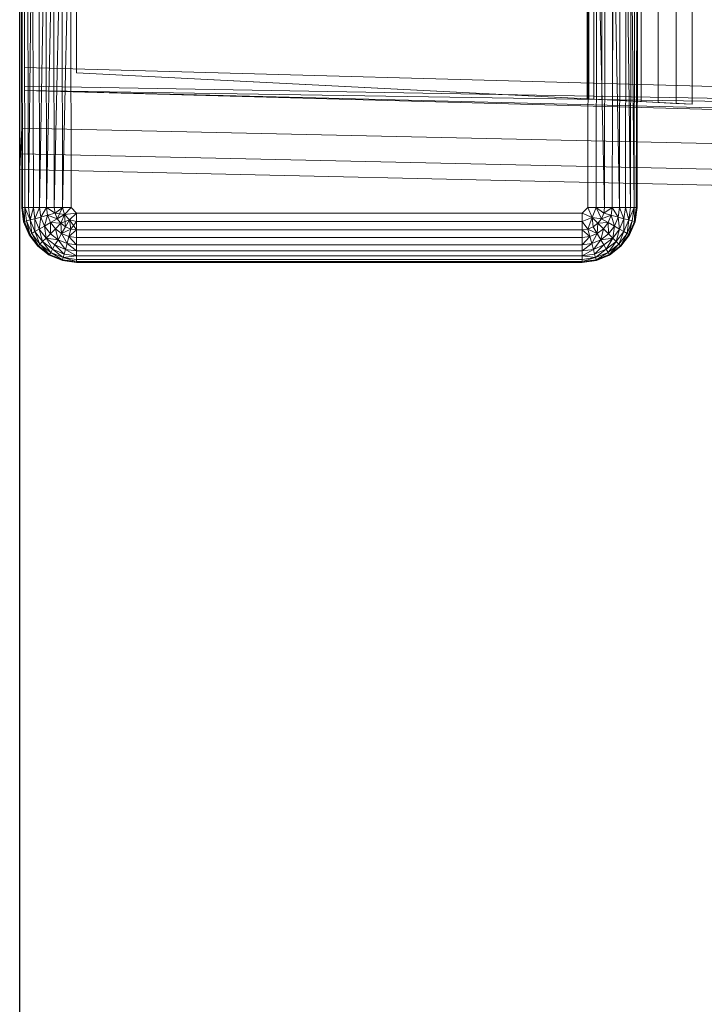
# Model space of a CAD drawing. Header units: metres. Extents: x 391.1 to 427.5, y 12.5 to 28.4.
# Tile 158 of 209: x 407.377 to 407.56, y 26.924 to 27.188. Entities that reach past the tile are written whole.
import ezdxf

# ---------------------------------------------------------------- set-up
doc = ezdxf.new("R2010")
doc.units = ezdxf.units.M
for name, color, linetype, lineweight in [('A-DETL-____-MBND', 7, 'Continuous', 18), ('A-WALL-____-MCUT', 7, 'Continuous', 25), ('A-WALL-____-OTLN', 7, 'Continuous', 25)]:
    doc.layers.add(name, color=color, linetype=linetype, lineweight=lineweight)

# ---------------------------------------------------------------- blocks, each defined once
blk = doc.blocks.new('Family - Evans PA-152028-03_CLI_AIGUA_P0A')
at = {"layer": 'A-WALL-____-MCUT', "color": 253, "true_color": 0xaaaaaa}
blk.add_line((1.66046, 0.2), (0, 0.2), dxfattribs=at)
at = {"layer": 'A-WALL-____-OTLN', "color": 253, "true_color": 0xaaaaaa}
blk.add_line((1.66046, 0.2), (0, 0.2), dxfattribs=at)
blk = doc.blocks.new('Family - Inodor PA-152337-03_CLI_AIGUA_P0A')
at = {"layer": 'A-DETL-____-MBND', "color": 253, "true_color": 0xaaaaaa}
for p, q in [((0.00056, 0.01465), (0.00056, 0.38826)), ((0.00056, 0.01465), (0.00056, 0.38826)), ((0.16489, 0.38826), (0.16489, 0.01465)), ((0.16489, 0.38826), (0.16489, 0.01465)), ((0, 0.36417), (0, 0.03582)), ((0, 0.03582), (0, 0.36417)), ((0.00056, 0.36417), (0.00056, 0.03582)), ((0.00056, 0.03582), (0.00056, 0.36417)), ((0.15161, 0.36098), (0.15161, 0.0437)), ((0.15205, 0.361), (0.15205, 0.04368)), ((0.15334, 0.36106), (0.15334, 0.04361)), ((0.15546, 0.36117), (0.15546, 0.04351)), ((0.15833, 0.36132), (0.15833, 0.04336)), ((0.16188, 0.3615), (0.16187, 0.04318)), ((0.16598, 0.36171), (0.16598, 0.04297)), ((0.17052, 0.36194), (0.17052, 0.04274)), ((0.17536, 0.36218), (0.17536, 0.04249)), ((0.17966, 0.04228), (0.17966, 0.3624)), ((0.01521, 0.35403), (0.01521, 0.05064)), ((0.01521, 0.35403), (0.01521, 0.05064)), ((0.00056, 0.01465), (0.00036, 0.10805)), ((0.00056, 0.01465), (0.00036, 0.10805)), ((0.00076, 0.01465), (0.00056, 0.10805)), ((0.00056, 0.10805), (0.00056, 0.01465)), ((0.00076, 0.01465), (0.00056, 0.10805)), ((0.00076, 0.01465), (0.00056, 0.10805)), ((0.00056, 0.01465), (0.00056, 0.10805)), ((0.00136, 0.01465), (0.00116, 0.10805)), ((0.00116, 0.10805), (0.00136, 0.01465)), ((0.00136, 0.01465), (0.00116, 0.10805)), ((0.00233, 0.01465), (0.00213, 0.10805)), ((0.00213, 0.10805), (0.00233, 0.01465)), ((0.00233, 0.01465), (0.00213, 0.10805)), ((0.00345, 0.10805), (0.00233, 0.01465)), ((0.00233, 0.01465), (0.00345, 0.10805)), ((0.00365, 0.01465), (0.00345, 0.10805)), ((0.00365, 0.01465), (0.00345, 0.10805)), ((0.00365, 0.01465), (0.00345, 0.10805)), ((0.00528, 0.01465), (0.00508, 0.10805)), ((0.00508, 0.10805), (0.00528, 0.01465)), ((0.00528, 0.01465), (0.00508, 0.10805)), ((0.00696, 0.10805), (0.00528, 0.01465)), ((0.00528, 0.01465), (0.00696, 0.10805)), ((0.00716, 0.01465), (0.00696, 0.10805)), ((0.00716, 0.01465), (0.00696, 0.10805)), ((0.00716, 0.01465), (0.00696, 0.10805)), ((0.00904, 0.10805), (0.00716, 0.01465)), ((0.00716, 0.01465), (0.00904, 0.10805)), ((0.00924, 0.01465), (0.00904, 0.10805)), ((0.00924, 0.01465), (0.00904, 0.10805)), ((0.00924, 0.01465), (0.00904, 0.10805)), ((0.01126, 0.10805), (0.00924, 0.01465)), ((0.00924, 0.01465), (0.01126, 0.10805)), ((0.01146, 0.01465), (0.01126, 0.10805)), ((0.01146, 0.01465), (0.01126, 0.10805)), ((0.01146, 0.01465), (0.01126, 0.10805)), ((0.01354, 0.10805), (0.01146, 0.01465)), ((0.01146, 0.01465), (0.01354, 0.10805)), ((0.01374, 0.01465), (0.01354, 0.10805)), ((0.01354, 0.10805), (0.01374, 0.01465)), ((0.01374, 0.01465), (0.01354, 0.10805)), ((0.15171, 0.01465), (0.15191, 0.10805)), ((0.15191, 0.10805), (0.15171, 0.01465)), ((0.15191, 0.10805), (0.15171, 0.01465)), ((0.15419, 0.10805), (0.15399, 0.01465)), ((0.15419, 0.10805), (0.15399, 0.01465)), ((0.15399, 0.01465), (0.15419, 0.10805)), ((0.15621, 0.01465), (0.15419, 0.10805)), ((0.15621, 0.01465), (0.15419, 0.10805)), ((0.15641, 0.10805), (0.15621, 0.01465)), ((0.15641, 0.10805), (0.15621, 0.01465)), ((0.15641, 0.10805), (0.15621, 0.01465)), ((0.15849, 0.10805), (0.15829, 0.01465)), ((0.15849, 0.10805), (0.15829, 0.01465)), ((0.15829, 0.01465), (0.15849, 0.10805)), ((0.16017, 0.01465), (0.15849, 0.10805)), ((0.16017, 0.01465), (0.15849, 0.10805)), ((0.16037, 0.10805), (0.16017, 0.01465)), ((0.16037, 0.10805), (0.16017, 0.01465)), ((0.16037, 0.10805), (0.16017, 0.01465)), ((0.162, 0.10805), (0.1618, 0.01465)), ((0.162, 0.10805), (0.1618, 0.01465)), ((0.1618, 0.01465), (0.162, 0.10805)), ((0.16312, 0.01465), (0.162, 0.10805)), ((0.16312, 0.01465), (0.162, 0.10805)), ((0.16332, 0.10805), (0.16312, 0.01465)), ((0.16332, 0.10805), (0.16312, 0.01465)), ((0.16312, 0.01465), (0.16332, 0.10805)), ((0.16409, 0.01465), (0.16332, 0.10805)), ((0.16409, 0.01465), (0.16332, 0.10805)), ((0.16429, 0.10805), (0.16409, 0.01465)), ((0.16429, 0.10805), (0.16409, 0.01465)), ((0.16429, 0.10805), (0.16409, 0.01465)), ((0.16489, 0.10805), (0.16469, 0.01465)), ((0.16489, 0.10805), (0.16469, 0.01465)), ((0.16469, 0.01465), (0.16489, 0.10805)), ((0.16509, 0.10805), (0.16489, 0.01465)), ((0.16509, 0.10805), (0.16489, 0.01465)), ((0.16489, 0.01465), (0.16489, 0.10805)), ((0.16489, 0.01465), (0.16489, 0.10805)), ((0.00127, 0.05207), (0.00127, 0.07896)), ((0.51095, 0.03799), (0.00127, 0.05207)), ((0.00127, 0.04712), (0.00127, 0.05207)), ((0.01521, 0.05064), (0.15161, 0.0437)), ((0.17966, 0.04228), (0.01521, 0.05064)), ((0.51095, 0.03799), (0.00127, 0.04712)), ((0.00127, 0.04594), (0.00127, 0.04712)), ((0.51095, 0.03799), (0.00127, 0.04594)), ((0.51095, 0.03305), (0.00127, 0.04594)), ((0.51095, 0.03186), (0.00127, 0.04594)), ((0.15161, 0.0437), (0.15205, 0.04368)), ((0.15205, 0.04368), (0.15334, 0.04361)), ((0.15334, 0.04361), (0.15546, 0.04351)), ((0.15546, 0.04351), (0.15833, 0.04336)), ((0.15833, 0.04336), (0.16187, 0.04318)), ((0.16187, 0.04318), (0.16598, 0.04297)), ((0.16598, 0.04297), (0.17052, 0.04274)), ((0.17052, 0.04274), (0.17536, 0.04249)), ((0.17536, 0.04249), (0.17966, 0.04228)), ((0, 0.03582), (0, 0.02899)), ((0, 0.02899), (0, 0.03582)), ((0.00056, 0.03582), (0.00022, 0.02899)), ((0.00022, 0.02899), (0.00056, 0.03582)), ((0.00056, 0.03582), (0.31998, 0.0287)), ((0.00056, 0.03582), (0.31998, 0.0287)), ((0, 0.02899), (0, 0.02477)), ((0, 0.02477), (0, 0.02899)), ((0.00022, 0.02899), (0, 0.02477)), ((0, 0.02477), (0.00022, 0.02899)), ((0.00022, 0.02899), (0.31971, 0.02187)), ((0.00022, 0.02899), (0.31971, 0.02187)), ((0, 0.02477), (0.31954, 0.01764)), ((0, 0.02477), (0.31954, 0.01764)), ((0.00076, 0.01465), (0.00056, 0.01465)), ((0.00106, 0.01086), (0.00056, 0.01465)), ((0.00106, 0.01086), (0.00056, 0.01465)), ((0.00106, 0.01086), (0.00056, 0.01465)), ((0.00076, 0.01465), (0.00056, 0.01465)), ((0.00076, 0.01465), (0.00056, 0.01465)), ((0.00106, 0.01086), (0.00056, 0.01465)), ((0.00136, 0.01465), (0.00076, 0.01465)), ((0.00126, 0.01091), (0.00076, 0.01465)), ((0.00076, 0.01465), (0.00136, 0.01465)), ((0.00076, 0.01465), (0.00106, 0.01086)), ((0.00136, 0.01465), (0.00076, 0.01465)), ((0.00126, 0.01091), (0.00076, 0.01465)), ((0.00126, 0.01091), (0.00076, 0.01465)), ((0.00106, 0.01086), (0.00076, 0.01465)), ((0.00136, 0.01465), (0.00126, 0.01091)), ((0.00126, 0.01091), (0.00136, 0.01465)), ((0.00233, 0.01465), (0.00136, 0.01465)), ((0.00183, 0.01106), (0.00136, 0.01465)), ((0.00136, 0.01465), (0.00233, 0.01465)), ((0.00233, 0.01465), (0.00136, 0.01465)), ((0.00277, 0.01132), (0.00136, 0.01465)), ((0.00277, 0.01132), (0.00136, 0.01465)), ((0.00183, 0.01106), (0.00136, 0.01465)), ((0.00183, 0.01106), (0.00136, 0.01465)), ((0.00365, 0.01465), (0.00233, 0.01465)), ((0.00233, 0.01465), (0.00277, 0.01132)), ((0.00365, 0.01465), (0.00233, 0.01465)), ((0.00233, 0.01465), (0.00277, 0.01132)), ((0.00365, 0.01465), (0.00233, 0.01465)), ((0.00277, 0.01132), (0.00233, 0.01465)), ((0.00365, 0.01465), (0.00277, 0.01132)), ((0.00277, 0.01132), (0.00365, 0.01465)), ((0.00528, 0.01465), (0.00365, 0.01465)), ((0.00405, 0.01166), (0.00365, 0.01465)), ((0.00365, 0.01465), (0.00528, 0.01465)), ((0.00528, 0.01465), (0.00365, 0.01465)), ((0.00405, 0.01166), (0.00365, 0.01465)), ((0.00405, 0.01166), (0.00365, 0.01465)), ((0.00528, 0.01465), (0.00405, 0.01166)), ((0.00405, 0.01166), (0.00528, 0.01465)), ((0.00716, 0.01465), (0.00528, 0.01465)), ((0.00562, 0.01208), (0.00528, 0.01465)), ((0.00716, 0.01465), (0.00528, 0.01465)), ((0.00716, 0.01465), (0.00528, 0.01465)), ((0.00562, 0.01208), (0.00528, 0.01465)), ((0.00562, 0.01208), (0.00528, 0.01465)), ((0.00716, 0.01465), (0.00562, 0.01208)), ((0.00562, 0.01208), (0.00716, 0.01465)), ((0.00924, 0.01465), (0.00716, 0.01465)), ((0.00744, 0.01257), (0.00716, 0.01465)), ((0.00924, 0.01465), (0.00716, 0.01465)), ((0.00924, 0.01465), (0.00716, 0.01465)), ((0.00945, 0.01311), (0.00716, 0.01465)), ((0.00945, 0.01311), (0.00716, 0.01465)), ((0.00744, 0.01257), (0.00716, 0.01465)), ((0.00744, 0.01257), (0.00716, 0.01465)), ((0.01146, 0.01465), (0.00924, 0.01465)), ((0.00924, 0.01465), (0.00945, 0.01311)), ((0.01146, 0.01465), (0.00924, 0.01465)), ((0.00924, 0.01465), (0.00945, 0.01311)), ((0.01146, 0.01465), (0.00924, 0.01465)), ((0.00945, 0.01311), (0.00924, 0.01465)), ((0.01146, 0.01465), (0.00945, 0.01311)), ((0.01146, 0.01465), (0.00945, 0.01311)), ((0.00945, 0.01311), (0.01146, 0.01465)), ((0.01004, 0.01167), (0.01146, 0.01465)), ((0.01004, 0.01167), (0.01146, 0.01465)), ((0.01374, 0.01465), (0.01146, 0.01465)), ((0.01196, 0.01277), (0.01146, 0.01465)), ((0.01374, 0.01465), (0.01146, 0.01465)), ((0.01196, 0.01277), (0.01146, 0.01465)), ((0.01146, 0.01465), (0.01374, 0.01465)), ((0.01196, 0.01277), (0.01146, 0.01465)), ((0.01374, 0.01465), (0.01196, 0.01277)), ((0.01196, 0.01277), (0.01374, 0.01465)), ((0.01196, 0.01277), (0.01374, 0.01465)), ((0.01521, 0.01318), (0.01196, 0.01277)), ((0.01196, 0.01277), (0.01521, 0.01318)), ((0.01521, 0.01318), (0.01334, 0.0114)), ((0.01334, 0.0114), (0.01521, 0.01318)), ((0.01334, 0.0114), (0.01521, 0.01318)), ((0.01521, 0.01318), (0.01374, 0.01465)), ((0.01374, 0.01465), (0.01521, 0.01318)), ((0.01521, 0.01318), (0.01374, 0.01465)), ((0.15024, 0.01318), (0.01521, 0.01318)), ((0.01521, 0.0109), (0.01521, 0.01318)), ((0.01521, 0.01318), (0.15024, 0.01318)), ((0.15024, 0.01318), (0.01521, 0.01318)), ((0.01521, 0.0109), (0.01521, 0.01318)), ((0.01521, 0.0109), (0.01521, 0.01318)), ((0.15171, 0.01465), (0.15024, 0.01318)), ((0.15171, 0.01465), (0.15024, 0.01318)), ((0.15024, 0.01318), (0.15171, 0.01465)), ((0.15289, 0.012), (0.15024, 0.01318)), ((0.15024, 0.0109), (0.15024, 0.01318)), ((0.15289, 0.012), (0.15024, 0.01318)), ((0.15024, 0.01318), (0.15024, 0.0109)), ((0.15399, 0.01465), (0.15171, 0.01465)), ((0.15289, 0.012), (0.15171, 0.01465)), ((0.15399, 0.01465), (0.15171, 0.01465)), ((0.15289, 0.012), (0.15171, 0.01465)), ((0.15399, 0.01465), (0.15289, 0.012)), ((0.15289, 0.012), (0.15399, 0.01465)), ((0.15621, 0.01465), (0.15399, 0.01465)), ((0.156, 0.01311), (0.15399, 0.01465)), ((0.15621, 0.01465), (0.15399, 0.01465)), ((0.156, 0.01311), (0.15399, 0.01465)), ((0.15399, 0.01465), (0.15621, 0.01465)), ((0.156, 0.01311), (0.15399, 0.01465)), ((0.15541, 0.01167), (0.15399, 0.01465)), ((0.15541, 0.01167), (0.15399, 0.01465)), ((0.15621, 0.01465), (0.156, 0.01311)), ((0.15829, 0.01465), (0.156, 0.01311)), ((0.156, 0.01311), (0.15621, 0.01465)), ((0.156, 0.01311), (0.15621, 0.01465)), ((0.156, 0.01311), (0.15829, 0.01465)), ((0.15829, 0.01465), (0.15621, 0.01465)), ((0.15829, 0.01465), (0.15621, 0.01465)), ((0.15829, 0.01465), (0.15621, 0.01465)), ((0.15829, 0.01465), (0.15801, 0.01257)), ((0.15801, 0.01257), (0.15829, 0.01465)), ((0.15801, 0.01257), (0.15829, 0.01465)), ((0.16017, 0.01465), (0.15829, 0.01465)), ((0.16017, 0.01465), (0.15829, 0.01465)), ((0.16017, 0.01465), (0.15829, 0.01465)), ((0.15983, 0.01208), (0.15829, 0.01465)), ((0.15983, 0.01208), (0.15829, 0.01465)), ((0.16017, 0.01465), (0.15983, 0.01208)), ((0.16017, 0.01465), (0.15983, 0.01208)), ((0.15983, 0.01208), (0.16017, 0.01465)), ((0.1618, 0.01465), (0.16017, 0.01465)), ((0.1618, 0.01465), (0.16017, 0.01465)), ((0.1618, 0.01465), (0.16017, 0.01465)), ((0.1614, 0.01166), (0.16017, 0.01465)), ((0.1614, 0.01166), (0.16017, 0.01465)), ((0.1618, 0.01465), (0.1614, 0.01166)), ((0.1618, 0.01465), (0.1614, 0.01166)), ((0.1614, 0.01166), (0.1618, 0.01465)), ((0.16312, 0.01465), (0.1618, 0.01465)), ((0.16312, 0.01465), (0.1618, 0.01465)), ((0.16312, 0.01465), (0.1618, 0.01465)), ((0.16268, 0.01132), (0.1618, 0.01465)), ((0.16268, 0.01132), (0.1618, 0.01465)), ((0.16312, 0.01465), (0.16268, 0.01132)), ((0.16312, 0.01465), (0.16268, 0.01132)), ((0.16409, 0.01465), (0.16268, 0.01132)), ((0.16268, 0.01132), (0.16312, 0.01465)), ((0.16268, 0.01132), (0.16409, 0.01465)), ((0.16409, 0.01465), (0.16312, 0.01465)), ((0.16409, 0.01465), (0.16312, 0.01465)), ((0.16409, 0.01465), (0.16312, 0.01465)), ((0.16409, 0.01465), (0.16362, 0.01106)), ((0.16362, 0.01106), (0.16409, 0.01465)), ((0.16362, 0.01106), (0.16409, 0.01465)), ((0.16469, 0.01465), (0.16409, 0.01465)), ((0.16469, 0.01465), (0.16409, 0.01465)), ((0.16469, 0.01465), (0.16409, 0.01465)), ((0.16419, 0.01091), (0.16409, 0.01465)), ((0.16419, 0.01091), (0.16409, 0.01465)), ((0.16469, 0.01465), (0.16419, 0.01091)), ((0.16469, 0.01465), (0.16419, 0.01091)), ((0.16419, 0.01091), (0.16469, 0.01465)), ((0.16489, 0.01465), (0.16439, 0.01086)), ((0.16489, 0.01465), (0.16439, 0.01086)), ((0.16489, 0.01465), (0.16439, 0.01086)), ((0.16489, 0.01465), (0.16439, 0.01086)), ((0.16439, 0.01086), (0.16469, 0.01465)), ((0.16439, 0.01086), (0.16469, 0.01465)), ((0.16489, 0.01465), (0.16469, 0.01465)), ((0.16489, 0.01465), (0.16469, 0.01465)), ((0.16489, 0.01465), (0.16469, 0.01465)), ((0.00126, 0.01091), (0.00106, 0.01086)), ((0.00126, 0.01091), (0.00106, 0.01086)), ((0.00106, 0.01086), (0.00126, 0.01091)), ((0.00253, 0.00733), (0.00106, 0.01086)), ((0.00253, 0.00733), (0.00106, 0.01086)), ((0.00253, 0.00733), (0.00106, 0.01086)), ((0.00253, 0.00733), (0.00106, 0.01086)), ((0.00183, 0.01106), (0.00126, 0.01091)), ((0.00183, 0.01106), (0.00126, 0.01091)), ((0.00126, 0.01091), (0.00183, 0.01106)), ((0.0027, 0.00743), (0.00126, 0.01091)), ((0.0027, 0.00743), (0.00126, 0.01091)), ((0.00253, 0.00733), (0.00126, 0.01091)), ((0.0027, 0.00743), (0.00126, 0.01091)), ((0.00253, 0.00733), (0.00126, 0.01091)), ((0.00277, 0.01132), (0.00183, 0.01106)), ((0.00277, 0.01132), (0.00183, 0.01106)), ((0.00183, 0.01106), (0.00277, 0.01132)), ((0.00322, 0.00772), (0.00183, 0.01106)), ((0.00322, 0.00772), (0.00183, 0.01106)), ((0.0027, 0.00743), (0.00183, 0.01106)), ((0.00322, 0.00772), (0.00183, 0.01106)), ((0.0027, 0.00743), (0.00183, 0.01106)), ((0.00405, 0.01166), (0.00277, 0.01132)), ((0.00405, 0.01166), (0.00277, 0.01132)), ((0.00277, 0.01132), (0.00405, 0.01166)), ((0.00406, 0.00821), (0.00277, 0.01132)), ((0.00406, 0.00821), (0.00277, 0.01132)), ((0.00322, 0.00772), (0.00277, 0.01132)), ((0.00406, 0.00821), (0.00277, 0.01132)), ((0.00322, 0.00772), (0.00277, 0.01132)), ((0.00562, 0.01208), (0.00405, 0.01166)), ((0.00562, 0.01208), (0.00405, 0.01166)), ((0.00405, 0.01166), (0.00562, 0.01208)), ((0.0052, 0.00887), (0.00405, 0.01166)), ((0.0052, 0.00887), (0.00405, 0.01166)), ((0.00406, 0.00821), (0.00405, 0.01166)), ((0.0052, 0.00887), (0.00405, 0.01166)), ((0.00406, 0.00821), (0.00405, 0.01166)), ((0.0052, 0.00887), (0.00562, 0.01208)), ((0.0052, 0.00887), (0.00562, 0.01208)), ((0.00744, 0.01257), (0.00562, 0.01208)), ((0.00744, 0.01257), (0.00562, 0.01208)), ((0.00562, 0.01208), (0.00744, 0.01257)), ((0.00661, 0.00968), (0.00562, 0.01208)), ((0.00661, 0.00968), (0.00562, 0.01208)), ((0.00661, 0.00968), (0.00562, 0.01208)), ((0.00661, 0.00968), (0.00744, 0.01257)), ((0.00661, 0.00968), (0.00744, 0.01257)), ((0.00824, 0.01062), (0.00661, 0.00968)), ((0.00824, 0.01062), (0.00661, 0.00968)), ((0.00661, 0.00968), (0.00824, 0.01062)), ((0.00945, 0.01311), (0.00744, 0.01257)), ((0.00945, 0.01311), (0.00744, 0.01257)), ((0.00744, 0.01257), (0.00945, 0.01311)), ((0.00824, 0.01062), (0.00744, 0.01257)), ((0.01004, 0.01167), (0.00744, 0.01257)), ((0.01004, 0.01167), (0.00744, 0.01257)), ((0.00824, 0.01062), (0.00744, 0.01257)), ((0.00824, 0.01062), (0.00744, 0.01257)), ((0.00819, 0.00763), (0.00824, 0.01062)), ((0.00819, 0.00763), (0.00824, 0.01062)), ((0.01004, 0.01167), (0.00824, 0.01062)), ((0.01004, 0.01167), (0.00824, 0.01062)), ((0.00824, 0.01062), (0.01004, 0.01167)), ((0.00952, 0.00896), (0.00824, 0.01062)), ((0.01099, 0.01043), (0.00824, 0.01062)), ((0.01099, 0.01043), (0.00824, 0.01062)), ((0.00952, 0.00896), (0.00824, 0.01062)), ((0.00952, 0.00896), (0.00824, 0.01062)), ((0.01196, 0.01277), (0.00945, 0.01311)), ((0.01004, 0.01167), (0.00945, 0.01311)), ((0.01004, 0.01167), (0.00945, 0.01311)), ((0.01004, 0.01167), (0.00945, 0.01311)), ((0.01196, 0.01277), (0.01004, 0.01167)), ((0.01196, 0.01277), (0.01004, 0.01167)), ((0.01004, 0.01167), (0.01196, 0.01277)), ((0.01099, 0.01043), (0.01004, 0.01167)), ((0.01099, 0.01043), (0.01004, 0.01167)), ((0.01099, 0.01043), (0.01004, 0.01167)), ((0.01196, 0.01277), (0.01099, 0.01043)), ((0.01099, 0.01043), (0.01196, 0.01277)), ((0.01099, 0.01043), (0.01196, 0.01277)), ((0.01334, 0.0114), (0.01099, 0.01043)), ((0.01334, 0.0114), (0.01196, 0.01277)), ((0.01334, 0.0114), (0.01196, 0.01277)), ((0.01334, 0.0114), (0.01196, 0.01277)), ((0.01223, 0.00948), (0.01196, 0.01277)), ((0.01223, 0.00948), (0.01196, 0.01277)), ((0.01334, 0.0114), (0.01223, 0.00948)), ((0.01334, 0.0114), (0.01223, 0.00948)), ((0.01223, 0.00948), (0.01334, 0.0114)), ((0.01521, 0.0109), (0.01334, 0.0114)), ((0.01367, 0.00888), (0.01334, 0.0114)), ((0.01521, 0.0109), (0.01334, 0.0114)), ((0.01367, 0.00888), (0.01334, 0.0114)), ((0.01521, 0.0109), (0.01334, 0.0114)), ((0.01521, 0.00868), (0.01334, 0.0114)), ((0.01521, 0.00868), (0.01334, 0.0114)), ((0.01367, 0.00888), (0.01334, 0.0114)), ((0.01521, 0.0109), (0.01367, 0.00888)), ((0.15024, 0.0109), (0.01521, 0.0109)), ((0.01521, 0.00868), (0.01521, 0.0109)), ((0.01521, 0.0109), (0.15024, 0.0109)), ((0.01521, 0.0109), (0.01521, 0.00868)), ((0.15024, 0.0109), (0.01521, 0.0109)), ((0.01521, 0.00868), (0.01521, 0.0109)), ((0.15289, 0.012), (0.15024, 0.0109)), ((0.15024, 0.0109), (0.15289, 0.012)), ((0.15178, 0.00888), (0.15024, 0.0109)), ((0.15024, 0.00868), (0.15024, 0.0109)), ((0.15178, 0.00888), (0.15024, 0.0109)), ((0.15178, 0.00888), (0.15024, 0.0109)), ((0.15024, 0.00868), (0.15024, 0.0109)), ((0.15024, 0.0109), (0.15024, 0.00868)), ((0.15178, 0.00888), (0.15289, 0.012)), ((0.15178, 0.00888), (0.15289, 0.012)), ((0.15541, 0.01167), (0.15289, 0.012)), ((0.15446, 0.01043), (0.15289, 0.012)), ((0.15322, 0.00948), (0.15289, 0.012)), ((0.15541, 0.01167), (0.15289, 0.012)), ((0.15541, 0.01167), (0.15289, 0.012)), ((0.15446, 0.01043), (0.15289, 0.012)), ((0.15446, 0.01043), (0.15289, 0.012)), ((0.15322, 0.00948), (0.15289, 0.012)), ((0.15322, 0.00948), (0.15289, 0.012)), ((0.15541, 0.01167), (0.15446, 0.01043)), ((0.15541, 0.01167), (0.15446, 0.01043)), ((0.15446, 0.01043), (0.15541, 0.01167)), ((0.15721, 0.01062), (0.15446, 0.01043)), ((0.15446, 0.01043), (0.15721, 0.01062)), ((0.156, 0.01311), (0.15541, 0.01167)), ((0.156, 0.01311), (0.15541, 0.01167)), ((0.15541, 0.01167), (0.156, 0.01311)), ((0.15801, 0.01257), (0.15541, 0.01167)), ((0.15541, 0.01167), (0.15801, 0.01257)), ((0.15721, 0.01062), (0.15541, 0.01167)), ((0.15721, 0.01062), (0.15541, 0.01167)), ((0.15721, 0.01062), (0.15541, 0.01167)), ((0.15721, 0.01062), (0.15593, 0.00896)), ((0.15593, 0.00896), (0.15721, 0.01062)), ((0.15593, 0.00896), (0.15721, 0.01062)), ((0.15801, 0.01257), (0.156, 0.01311)), ((0.15801, 0.01257), (0.156, 0.01311)), ((0.15801, 0.01257), (0.156, 0.01311)), ((0.15801, 0.01257), (0.15721, 0.01062)), ((0.15721, 0.01062), (0.15801, 0.01257)), ((0.15721, 0.01062), (0.15801, 0.01257)), ((0.15884, 0.00968), (0.15721, 0.01062)), ((0.15884, 0.00968), (0.15721, 0.01062)), ((0.15884, 0.00968), (0.15721, 0.01062)), ((0.15726, 0.00763), (0.15721, 0.01062)), ((0.15726, 0.00763), (0.15721, 0.01062)), ((0.15983, 0.01208), (0.15801, 0.01257)), ((0.15983, 0.01208), (0.15801, 0.01257)), ((0.15983, 0.01208), (0.15801, 0.01257)), ((0.15884, 0.00968), (0.15801, 0.01257)), ((0.15884, 0.00968), (0.15801, 0.01257)), ((0.15983, 0.01208), (0.15884, 0.00968)), ((0.15983, 0.01208), (0.15884, 0.00968)), ((0.15884, 0.00968), (0.15983, 0.01208)), ((0.1614, 0.01166), (0.15983, 0.01208)), ((0.1614, 0.01166), (0.15983, 0.01208)), ((0.1614, 0.01166), (0.15983, 0.01208)), ((0.16025, 0.00887), (0.15983, 0.01208)), ((0.16025, 0.00887), (0.15983, 0.01208)), ((0.1614, 0.01166), (0.16025, 0.00887)), ((0.1614, 0.01166), (0.16025, 0.00887)), ((0.16025, 0.00887), (0.1614, 0.01166)), ((0.16139, 0.00821), (0.1614, 0.01166)), ((0.16139, 0.00821), (0.1614, 0.01166)), ((0.16268, 0.01132), (0.16139, 0.00821)), ((0.16268, 0.01132), (0.16139, 0.00821)), ((0.16139, 0.00821), (0.16268, 0.01132)), ((0.16268, 0.01132), (0.1614, 0.01166)), ((0.16268, 0.01132), (0.1614, 0.01166)), ((0.16268, 0.01132), (0.1614, 0.01166)), ((0.16223, 0.00772), (0.16268, 0.01132)), ((0.16223, 0.00772), (0.16268, 0.01132)), ((0.16362, 0.01106), (0.16223, 0.00772)), ((0.16362, 0.01106), (0.16223, 0.00772)), ((0.16223, 0.00772), (0.16362, 0.01106)), ((0.16362, 0.01106), (0.16268, 0.01132)), ((0.16362, 0.01106), (0.16268, 0.01132)), ((0.16362, 0.01106), (0.16268, 0.01132)), ((0.16275, 0.00743), (0.16362, 0.01106)), ((0.16275, 0.00743), (0.16362, 0.01106)), ((0.16419, 0.01091), (0.16275, 0.00743)), ((0.16419, 0.01091), (0.16275, 0.00743)), ((0.16275, 0.00743), (0.16419, 0.01091)), ((0.16292, 0.00733), (0.16419, 0.01091)), ((0.16292, 0.00733), (0.16419, 0.01091)), ((0.16439, 0.01086), (0.16292, 0.00733)), ((0.16439, 0.01086), (0.16292, 0.00733)), ((0.16439, 0.01086), (0.16292, 0.00733)), ((0.16439, 0.01086), (0.16292, 0.00733)), ((0.16419, 0.01091), (0.16362, 0.01106)), ((0.16419, 0.01091), (0.16362, 0.01106)), ((0.16419, 0.01091), (0.16362, 0.01106)), ((0.16439, 0.01086), (0.16419, 0.01091)), ((0.16439, 0.01086), (0.16419, 0.01091)), ((0.16439, 0.01086), (0.16419, 0.01091)), ((0.00406, 0.00821), (0.00322, 0.00772)), ((0.00406, 0.00821), (0.00322, 0.00772)), ((0.00322, 0.00772), (0.00406, 0.00821)), ((0.0052, 0.00887), (0.00406, 0.00821)), ((0.0052, 0.00887), (0.00406, 0.00821)), ((0.00406, 0.00821), (0.0052, 0.00887)), ((0.00611, 0.00554), (0.00406, 0.00821)), ((0.00611, 0.00554), (0.00406, 0.00821)), ((0.00542, 0.00485), (0.00406, 0.00821)), ((0.00611, 0.00554), (0.00406, 0.00821)), ((0.00542, 0.00485), (0.00406, 0.00821)), ((0.00661, 0.00968), (0.0052, 0.00887)), ((0.00661, 0.00968), (0.0052, 0.00887)), ((0.0052, 0.00887), (0.00661, 0.00968)), ((0.00704, 0.00648), (0.0052, 0.00887)), ((0.00704, 0.00648), (0.0052, 0.00887)), ((0.00611, 0.00554), (0.0052, 0.00887)), ((0.00704, 0.00648), (0.0052, 0.00887)), ((0.00611, 0.00554), (0.0052, 0.00887)), ((0.00819, 0.00763), (0.00661, 0.00968)), ((0.00819, 0.00763), (0.00661, 0.00968)), ((0.00704, 0.00648), (0.00661, 0.00968)), ((0.00819, 0.00763), (0.00661, 0.00968)), ((0.00704, 0.00648), (0.00661, 0.00968)), ((0.00952, 0.00896), (0.00819, 0.00763)), ((0.00952, 0.00896), (0.00819, 0.00763)), ((0.00819, 0.00763), (0.00952, 0.00896)), ((0.01099, 0.01043), (0.00952, 0.00896)), ((0.01099, 0.01043), (0.00952, 0.00896)), ((0.00952, 0.00896), (0.01099, 0.01043)), ((0.01119, 0.00768), (0.00952, 0.00896)), ((0.01119, 0.00768), (0.00952, 0.00896)), ((0.01119, 0.00768), (0.00952, 0.00896)), ((0.01025, 0.00605), (0.00952, 0.00896)), ((0.01025, 0.00605), (0.00952, 0.00896)), ((0.01223, 0.00948), (0.01099, 0.01043)), ((0.01223, 0.00948), (0.01099, 0.01043)), ((0.01223, 0.00948), (0.01099, 0.01043)), ((0.01119, 0.00768), (0.01099, 0.01043)), ((0.01119, 0.00768), (0.01099, 0.01043)), ((0.01223, 0.00948), (0.01119, 0.00768)), ((0.01223, 0.00948), (0.01119, 0.00768)), ((0.01119, 0.00768), (0.01223, 0.00948)), ((0.01367, 0.00888), (0.01119, 0.00768)), ((0.01119, 0.00768), (0.01367, 0.00888)), ((0.01367, 0.00888), (0.01223, 0.00948)), ((0.01367, 0.00888), (0.01223, 0.00948)), ((0.01367, 0.00888), (0.01223, 0.00948)), ((0.01313, 0.00687), (0.01367, 0.00888)), ((0.01313, 0.00687), (0.01367, 0.00888)), ((0.01313, 0.00687), (0.01367, 0.00888)), ((0.01521, 0.00868), (0.01313, 0.00687)), ((0.01313, 0.00687), (0.01521, 0.00868)), ((0.01521, 0.00868), (0.01367, 0.00888)), ((0.01521, 0.00868), (0.01367, 0.00888)), ((0.01521, 0.00868), (0.01367, 0.00888)), ((0.15024, 0.00868), (0.01521, 0.00868)), ((0.01521, 0.0066), (0.01521, 0.00868)), ((0.01521, 0.00868), (0.15024, 0.00868)), ((0.15024, 0.00868), (0.01521, 0.00868)), ((0.01521, 0.0066), (0.01521, 0.00868)), ((0.01521, 0.0066), (0.01521, 0.00868)), ((0.15178, 0.00888), (0.15024, 0.00868)), ((0.15178, 0.00888), (0.15024, 0.00868)), ((0.15024, 0.00868), (0.15178, 0.00888)), ((0.15024, 0.0066), (0.15024, 0.00868)), ((0.15232, 0.00687), (0.15024, 0.00868)), ((0.15024, 0.00868), (0.15024, 0.0066)), ((0.15232, 0.00687), (0.15024, 0.00868)), ((0.15024, 0.0066), (0.15024, 0.00868)), ((0.15322, 0.00948), (0.15178, 0.00888)), ((0.15322, 0.00948), (0.15178, 0.00888)), ((0.15178, 0.00888), (0.15322, 0.00948)), ((0.15178, 0.00888), (0.15232, 0.00687)), ((0.15426, 0.00768), (0.15178, 0.00888)), ((0.15232, 0.00687), (0.15178, 0.00888)), ((0.15426, 0.00768), (0.15178, 0.00888)), ((0.15232, 0.00687), (0.15178, 0.00888)), ((0.15446, 0.01043), (0.15322, 0.00948)), ((0.15446, 0.01043), (0.15322, 0.00948)), ((0.15322, 0.00948), (0.15446, 0.01043)), ((0.15426, 0.00768), (0.15322, 0.00948)), ((0.15426, 0.00768), (0.15322, 0.00948)), ((0.15426, 0.00768), (0.15322, 0.00948)), ((0.15426, 0.00768), (0.15446, 0.01043)), ((0.15426, 0.00768), (0.15446, 0.01043)), ((0.15593, 0.00896), (0.15426, 0.00768)), ((0.15593, 0.00896), (0.15426, 0.00768)), ((0.15426, 0.00768), (0.15593, 0.00896)), ((0.15593, 0.00896), (0.15446, 0.01043)), ((0.15593, 0.00896), (0.15446, 0.01043)), ((0.15593, 0.00896), (0.15446, 0.01043)), ((0.1552, 0.00605), (0.15593, 0.00896)), ((0.1552, 0.00605), (0.15593, 0.00896)), ((0.15726, 0.00763), (0.15593, 0.00896)), ((0.15726, 0.00763), (0.15593, 0.00896)), ((0.15726, 0.00763), (0.15593, 0.00896)), ((0.15884, 0.00968), (0.15726, 0.00763)), ((0.15884, 0.00968), (0.15726, 0.00763)), ((0.15726, 0.00763), (0.15884, 0.00968)), ((0.15841, 0.00648), (0.15884, 0.00968)), ((0.15841, 0.00648), (0.15884, 0.00968)), ((0.16025, 0.00887), (0.15841, 0.00648)), ((0.16025, 0.00887), (0.15841, 0.00648)), ((0.15841, 0.00648), (0.16025, 0.00887)), ((0.16025, 0.00887), (0.15884, 0.00968)), ((0.16025, 0.00887), (0.15884, 0.00968)), ((0.16025, 0.00887), (0.15884, 0.00968)), ((0.15935, 0.00554), (0.16025, 0.00887)), ((0.15935, 0.00554), (0.16025, 0.00887)), ((0.16139, 0.00821), (0.15935, 0.00554)), ((0.16139, 0.00821), (0.15935, 0.00554)), ((0.15935, 0.00554), (0.16139, 0.00821)), ((0.16003, 0.00485), (0.16139, 0.00821)), ((0.16003, 0.00485), (0.16139, 0.00821)), ((0.16139, 0.00821), (0.16025, 0.00887)), ((0.16139, 0.00821), (0.16025, 0.00887)), ((0.16139, 0.00821), (0.16025, 0.00887)), ((0.16223, 0.00772), (0.16139, 0.00821)), ((0.16223, 0.00772), (0.16139, 0.00821)), ((0.16223, 0.00772), (0.16139, 0.00821)), ((0.0027, 0.00743), (0.00253, 0.00733)), ((0.0027, 0.00743), (0.00253, 0.00733)), ((0.00253, 0.00733), (0.0027, 0.00743)), ((0.00485, 0.00429), (0.00253, 0.00733)), ((0.00485, 0.00429), (0.00253, 0.00733)), ((0.00485, 0.00429), (0.00253, 0.00733)), ((0.00485, 0.00429), (0.00253, 0.00733)), ((0.00322, 0.00772), (0.0027, 0.00743)), ((0.00322, 0.00772), (0.0027, 0.00743)), ((0.0027, 0.00743), (0.00322, 0.00772)), ((0.005, 0.00443), (0.0027, 0.00743)), ((0.005, 0.00443), (0.0027, 0.00743)), ((0.00485, 0.00429), (0.0027, 0.00743)), ((0.005, 0.00443), (0.0027, 0.00743)), ((0.00485, 0.00429), (0.0027, 0.00743)), ((0.00542, 0.00485), (0.00322, 0.00772)), ((0.00542, 0.00485), (0.00322, 0.00772)), ((0.005, 0.00443), (0.00322, 0.00772)), ((0.00542, 0.00485), (0.00322, 0.00772)), ((0.005, 0.00443), (0.00322, 0.00772)), ((0.00611, 0.00554), (0.00542, 0.00485)), ((0.00611, 0.00554), (0.00542, 0.00485)), ((0.00542, 0.00485), (0.00611, 0.00554)), ((0.00704, 0.00648), (0.00611, 0.00554)), ((0.00704, 0.00648), (0.00611, 0.00554)), ((0.00611, 0.00554), (0.00704, 0.00648)), ((0.00877, 0.0035), (0.00611, 0.00554)), ((0.00877, 0.0035), (0.00611, 0.00554)), ((0.00829, 0.00265), (0.00611, 0.00554)), ((0.00877, 0.0035), (0.00611, 0.00554)), ((0.00829, 0.00265), (0.00611, 0.00554)), ((0.00819, 0.00763), (0.00704, 0.00648)), ((0.00819, 0.00763), (0.00704, 0.00648)), ((0.00704, 0.00648), (0.00819, 0.00763)), ((0.00943, 0.00464), (0.00704, 0.00648)), ((0.01025, 0.00605), (0.00704, 0.00648)), ((0.01025, 0.00605), (0.00704, 0.00648)), ((0.00943, 0.00464), (0.00704, 0.00648)), ((0.00877, 0.0035), (0.00704, 0.00648)), ((0.00943, 0.00464), (0.00704, 0.00648)), ((0.00877, 0.0035), (0.00704, 0.00648)), ((0.01025, 0.00605), (0.00819, 0.00763)), ((0.01025, 0.00605), (0.00819, 0.00763)), ((0.01025, 0.00605), (0.00819, 0.00763)), ((0.01025, 0.00605), (0.00943, 0.00464)), ((0.01025, 0.00605), (0.00943, 0.00464)), ((0.00943, 0.00464), (0.01025, 0.00605)), ((0.01119, 0.00768), (0.01025, 0.00605)), ((0.01119, 0.00768), (0.01025, 0.00605)), ((0.01025, 0.00605), (0.01119, 0.00768)), ((0.01264, 0.00505), (0.01025, 0.00605)), ((0.01264, 0.00505), (0.01025, 0.00605)), ((0.01264, 0.00505), (0.01025, 0.00605)), ((0.01222, 0.00348), (0.01025, 0.00605)), ((0.01222, 0.00348), (0.01025, 0.00605)), ((0.01313, 0.00687), (0.01119, 0.00768)), ((0.01313, 0.00687), (0.01119, 0.00768)), ((0.01313, 0.00687), (0.01119, 0.00768)), ((0.01264, 0.00505), (0.01119, 0.00768)), ((0.01264, 0.00505), (0.01119, 0.00768)), ((0.01313, 0.00687), (0.01264, 0.00505)), ((0.01313, 0.00687), (0.01264, 0.00505)), ((0.01264, 0.00505), (0.01313, 0.00687)), ((0.01521, 0.0066), (0.01313, 0.00687)), ((0.01521, 0.0066), (0.01313, 0.00687)), ((0.01521, 0.0066), (0.01313, 0.00687)), ((0.01521, 0.00472), (0.01313, 0.00687)), ((0.01521, 0.00472), (0.01313, 0.00687)), ((0.15024, 0.0066), (0.01521, 0.0066)), ((0.01521, 0.0066), (0.01521, 0.00472)), ((0.01521, 0.0066), (0.15024, 0.0066)), ((0.01521, 0.0066), (0.01521, 0.00472)), ((0.15024, 0.0066), (0.01521, 0.0066)), ((0.01521, 0.00472), (0.01521, 0.0066)), ((0.15232, 0.00687), (0.15024, 0.0066)), ((0.15232, 0.00687), (0.15024, 0.0066)), ((0.15024, 0.00472), (0.15232, 0.00687)), ((0.15024, 0.0066), (0.15232, 0.00687)), ((0.15024, 0.00472), (0.15232, 0.00687)), ((0.15024, 0.00472), (0.15024, 0.0066)), ((0.15024, 0.00472), (0.15024, 0.0066)), ((0.15024, 0.0066), (0.15024, 0.00472)), ((0.15426, 0.00768), (0.15232, 0.00687)), ((0.15426, 0.00768), (0.15232, 0.00687)), ((0.15232, 0.00687), (0.15426, 0.00768)), ((0.15281, 0.00505), (0.15232, 0.00687)), ((0.15281, 0.00505), (0.15232, 0.00687)), ((0.15281, 0.00505), (0.15232, 0.00687)), ((0.15281, 0.00505), (0.15426, 0.00768)), ((0.15281, 0.00505), (0.15426, 0.00768)), ((0.1552, 0.00605), (0.15281, 0.00505)), ((0.1552, 0.00605), (0.15281, 0.00505)), ((0.15281, 0.00505), (0.1552, 0.00605)), ((0.15323, 0.00348), (0.1552, 0.00605)), ((0.15323, 0.00348), (0.1552, 0.00605)), ((0.1552, 0.00605), (0.15426, 0.00768)), ((0.1552, 0.00605), (0.15426, 0.00768)), ((0.1552, 0.00605), (0.15426, 0.00768)), ((0.15726, 0.00763), (0.1552, 0.00605)), ((0.15726, 0.00763), (0.1552, 0.00605)), ((0.1552, 0.00605), (0.15726, 0.00763)), ((0.15841, 0.00648), (0.1552, 0.00605)), ((0.1552, 0.00605), (0.15841, 0.00648)), ((0.15602, 0.00464), (0.1552, 0.00605)), ((0.15602, 0.00464), (0.1552, 0.00605)), ((0.15602, 0.00464), (0.1552, 0.00605)), ((0.15841, 0.00648), (0.15602, 0.00464)), ((0.15602, 0.00464), (0.15841, 0.00648)), ((0.15602, 0.00464), (0.15841, 0.00648)), ((0.15668, 0.0035), (0.15841, 0.00648)), ((0.15668, 0.0035), (0.15841, 0.00648)), ((0.15935, 0.00554), (0.15668, 0.0035)), ((0.15935, 0.00554), (0.15668, 0.0035)), ((0.15668, 0.0035), (0.15935, 0.00554)), ((0.15716, 0.00265), (0.15935, 0.00554)), ((0.15716, 0.00265), (0.15935, 0.00554)), ((0.15841, 0.00648), (0.15726, 0.00763)), ((0.15841, 0.00648), (0.15726, 0.00763)), ((0.15841, 0.00648), (0.15726, 0.00763)), ((0.15935, 0.00554), (0.15841, 0.00648)), ((0.15935, 0.00554), (0.15841, 0.00648)), ((0.15935, 0.00554), (0.15841, 0.00648)), ((0.16003, 0.00485), (0.15935, 0.00554)), ((0.16003, 0.00485), (0.15935, 0.00554)), ((0.16003, 0.00485), (0.15935, 0.00554)), ((0.16223, 0.00772), (0.16003, 0.00485)), ((0.16223, 0.00772), (0.16003, 0.00485)), ((0.16003, 0.00485), (0.16223, 0.00772)), ((0.16045, 0.00443), (0.16223, 0.00772)), ((0.16045, 0.00443), (0.16223, 0.00772)), ((0.16275, 0.00743), (0.16045, 0.00443)), ((0.16275, 0.00743), (0.16045, 0.00443)), ((0.16045, 0.00443), (0.16275, 0.00743)), ((0.1606, 0.00429), (0.16275, 0.00743)), ((0.1606, 0.00429), (0.16275, 0.00743)), ((0.16292, 0.00733), (0.1606, 0.00429)), ((0.16292, 0.00733), (0.1606, 0.00429)), ((0.16292, 0.00733), (0.1606, 0.00429)), ((0.16292, 0.00733), (0.1606, 0.00429)), ((0.16275, 0.00743), (0.16223, 0.00772)), ((0.16275, 0.00743), (0.16223, 0.00772)), ((0.16275, 0.00743), (0.16223, 0.00772)), ((0.16292, 0.00733), (0.16275, 0.00743)), ((0.16292, 0.00733), (0.16275, 0.00743)), ((0.16292, 0.00733), (0.16275, 0.00743)), ((0.005, 0.00443), (0.00485, 0.00429)), ((0.005, 0.00443), (0.00485, 0.00429)), ((0.00485, 0.00429), (0.005, 0.00443)), ((0.00789, 0.00196), (0.00485, 0.00429)), ((0.00789, 0.00196), (0.00485, 0.00429)), ((0.00789, 0.00196), (0.00485, 0.00429)), ((0.00799, 0.00214), (0.00485, 0.00429)), ((0.00799, 0.00214), (0.00485, 0.00429)), ((0.00789, 0.00196), (0.00485, 0.00429)), ((0.00542, 0.00485), (0.005, 0.00443)), ((0.00542, 0.00485), (0.005, 0.00443)), ((0.005, 0.00443), (0.00542, 0.00485)), ((0.00799, 0.00214), (0.005, 0.00443)), ((0.00799, 0.00214), (0.005, 0.00443)), ((0.00799, 0.00214), (0.005, 0.00443)), ((0.00829, 0.00265), (0.00542, 0.00485)), ((0.00829, 0.00265), (0.00542, 0.00485)), ((0.00799, 0.00214), (0.00542, 0.00485)), ((0.00829, 0.00265), (0.00542, 0.00485)), ((0.00799, 0.00214), (0.00542, 0.00485)), ((0.00829, 0.00265), (0.00799, 0.00214)), ((0.00829, 0.00265), (0.00799, 0.00214)), ((0.00799, 0.00214), (0.00829, 0.00265)), ((0.00877, 0.0035), (0.00829, 0.00265)), ((0.00877, 0.0035), (0.00829, 0.00265)), ((0.00829, 0.00265), (0.00877, 0.0035)), ((0.01163, 0.00127), (0.00829, 0.00265)), ((0.01163, 0.00127), (0.00829, 0.00265)), ((0.01147, 0.00069), (0.00829, 0.00265)), ((0.01163, 0.00127), (0.00829, 0.00265)), ((0.01147, 0.00069), (0.00829, 0.00265)), ((0.00943, 0.00464), (0.00877, 0.0035)), ((0.00943, 0.00464), (0.00877, 0.0035)), ((0.00877, 0.0035), (0.00943, 0.00464)), ((0.01188, 0.00221), (0.00877, 0.0035)), ((0.01188, 0.00221), (0.00877, 0.0035)), ((0.01163, 0.00127), (0.00877, 0.0035)), ((0.01188, 0.00221), (0.00877, 0.0035)), ((0.01163, 0.00127), (0.00877, 0.0035)), ((0.01222, 0.00348), (0.00943, 0.00464)), ((0.01222, 0.00348), (0.00943, 0.00464)), ((0.01188, 0.00221), (0.00943, 0.00464)), ((0.01222, 0.00348), (0.00943, 0.00464)), ((0.01188, 0.00221), (0.00943, 0.00464)), ((0.01222, 0.00348), (0.01188, 0.00221)), ((0.01222, 0.00348), (0.01188, 0.00221)), ((0.01188, 0.00221), (0.01222, 0.00348)), ((0.01264, 0.00505), (0.01222, 0.00348)), ((0.01264, 0.00505), (0.01222, 0.00348)), ((0.01222, 0.00348), (0.01264, 0.00505)), ((0.01521, 0.00309), (0.01222, 0.00348)), ((0.01521, 0.00309), (0.01222, 0.00348)), ((0.01521, 0.00309), (0.01222, 0.00348)), ((0.01521, 0.00177), (0.01222, 0.00348)), ((0.01521, 0.00177), (0.01222, 0.00348)), ((0.01521, 0.00472), (0.01264, 0.00505)), ((0.01521, 0.00472), (0.01264, 0.00505)), ((0.01521, 0.00472), (0.01264, 0.00505)), ((0.01521, 0.00309), (0.01264, 0.00505)), ((0.01521, 0.00309), (0.01264, 0.00505)), ((0.15024, 0.00472), (0.01521, 0.00472)), ((0.01521, 0.00472), (0.01521, 0.00309)), ((0.01521, 0.00472), (0.15024, 0.00472)), ((0.01521, 0.00472), (0.01521, 0.00309)), ((0.15024, 0.00472), (0.01521, 0.00472)), ((0.01521, 0.00309), (0.01521, 0.00472)), ((0.15024, 0.00309), (0.01521, 0.00309)), ((0.01521, 0.00309), (0.01521, 0.00177)), ((0.01521, 0.00309), (0.15024, 0.00309)), ((0.01521, 0.00309), (0.01521, 0.00177)), ((0.15024, 0.00309), (0.01521, 0.00309)), ((0.01521, 0.00177), (0.01521, 0.00309)), ((0.15281, 0.00505), (0.15024, 0.00472)), ((0.15281, 0.00505), (0.15024, 0.00472)), ((0.15024, 0.00309), (0.15281, 0.00505)), ((0.15024, 0.00472), (0.15281, 0.00505)), ((0.15024, 0.00309), (0.15281, 0.00505)), ((0.15024, 0.00309), (0.15024, 0.00472)), ((0.15024, 0.00309), (0.15024, 0.00472)), ((0.15024, 0.00472), (0.15024, 0.00309)), ((0.15323, 0.00348), (0.15024, 0.00309)), ((0.15323, 0.00348), (0.15024, 0.00309)), ((0.15024, 0.00177), (0.15323, 0.00348)), ((0.15024, 0.00309), (0.15323, 0.00348)), ((0.15024, 0.00177), (0.15323, 0.00348)), ((0.15024, 0.00177), (0.15024, 0.00309)), ((0.15024, 0.00177), (0.15024, 0.00309)), ((0.15024, 0.00309), (0.15024, 0.00177)), ((0.15323, 0.00348), (0.15281, 0.00505)), ((0.15323, 0.00348), (0.15281, 0.00505)), ((0.15323, 0.00348), (0.15281, 0.00505)), ((0.15602, 0.00464), (0.15323, 0.00348)), ((0.15602, 0.00464), (0.15323, 0.00348)), ((0.15323, 0.00348), (0.15602, 0.00464)), ((0.15357, 0.00221), (0.15323, 0.00348)), ((0.15357, 0.00221), (0.15323, 0.00348)), ((0.15357, 0.00221), (0.15323, 0.00348)), ((0.15357, 0.00221), (0.15602, 0.00464)), ((0.15357, 0.00221), (0.15602, 0.00464)), ((0.15668, 0.0035), (0.15357, 0.00221)), ((0.15668, 0.0035), (0.15357, 0.00221)), ((0.15357, 0.00221), (0.15668, 0.0035)), ((0.15382, 0.00127), (0.15668, 0.0035)), ((0.15382, 0.00127), (0.15668, 0.0035)), ((0.15716, 0.00265), (0.15382, 0.00127)), ((0.15716, 0.00265), (0.15382, 0.00127)), ((0.15382, 0.00127), (0.15716, 0.00265)), ((0.15398, 0.00069), (0.15716, 0.00265)), ((0.15398, 0.00069), (0.15716, 0.00265)), ((0.15668, 0.0035), (0.15602, 0.00464)), ((0.15668, 0.0035), (0.15602, 0.00464)), ((0.15668, 0.0035), (0.15602, 0.00464)), ((0.15716, 0.00265), (0.15668, 0.0035)), ((0.15716, 0.00265), (0.15668, 0.0035)), ((0.15716, 0.00265), (0.15668, 0.0035)), ((0.16003, 0.00485), (0.15716, 0.00265)), ((0.16003, 0.00485), (0.15716, 0.00265)), ((0.15716, 0.00265), (0.16003, 0.00485)), ((0.15746, 0.00214), (0.15716, 0.00265)), ((0.15746, 0.00214), (0.15716, 0.00265)), ((0.15746, 0.00214), (0.15716, 0.00265)), ((0.15746, 0.00214), (0.16003, 0.00485)), ((0.15746, 0.00214), (0.16003, 0.00485)), ((0.16045, 0.00443), (0.15746, 0.00214)), ((0.16045, 0.00443), (0.15746, 0.00214)), ((0.15746, 0.00214), (0.16045, 0.00443)), ((0.1606, 0.00429), (0.15746, 0.00214)), ((0.15746, 0.00214), (0.1606, 0.00429)), ((0.1606, 0.00429), (0.15756, 0.00196)), ((0.1606, 0.00429), (0.15756, 0.00196)), ((0.1606, 0.00429), (0.15756, 0.00196)), ((0.15756, 0.00196), (0.1606, 0.00429)), ((0.16045, 0.00443), (0.16003, 0.00485)), ((0.16045, 0.00443), (0.16003, 0.00485)), ((0.16045, 0.00443), (0.16003, 0.00485)), ((0.1606, 0.00429), (0.16045, 0.00443)), ((0.1606, 0.00429), (0.16045, 0.00443)), ((0.1606, 0.00429), (0.16045, 0.00443)), ((0.00799, 0.00214), (0.00789, 0.00196)), ((0.00799, 0.00214), (0.00789, 0.00196)), ((0.00789, 0.00196), (0.00799, 0.00214)), ((0.01142, 0.0005), (0.00789, 0.00196)), ((0.01142, 0.0005), (0.00789, 0.00196)), ((0.01142, 0.0005), (0.00789, 0.00196)), ((0.01147, 0.00069), (0.00789, 0.00196)), ((0.01147, 0.00069), (0.00789, 0.00196)), ((0.01142, 0.0005), (0.00789, 0.00196)), ((0.01147, 0.00069), (0.00799, 0.00214)), ((0.01147, 0.00069), (0.00799, 0.00214)), ((0.01147, 0.00069), (0.00799, 0.00214)), ((0.01147, 0.00069), (0.01142, 0.0005)), ((0.01147, 0.00069), (0.01142, 0.0005)), ((0.01142, 0.0005), (0.01147, 0.00069)), ((0.01521, 0), (0.01142, 0.0005)), ((0.01521, 0), (0.01142, 0.0005)), ((0.01521, 0), (0.01142, 0.0005)), ((0.01521, 0), (0.01142, 0.0005)), ((0.01163, 0.00127), (0.01147, 0.00069)), ((0.01163, 0.00127), (0.01147, 0.00069)), ((0.01147, 0.00069), (0.01163, 0.00127)), ((0.01521, 0.0002), (0.01147, 0.00069)), ((0.01521, 0.0002), (0.01147, 0.00069)), ((0.01521, 0), (0.01147, 0.00069)), ((0.01521, 0.0002), (0.01147, 0.00069)), ((0.01521, 0), (0.01147, 0.00069)), ((0.01188, 0.00221), (0.01163, 0.00127)), ((0.01188, 0.00221), (0.01163, 0.00127)), ((0.01163, 0.00127), (0.01188, 0.00221)), ((0.01521, 0.00177), (0.01163, 0.00127)), ((0.01163, 0.00127), (0.01521, 0.00177)), ((0.01521, 0.0008), (0.01163, 0.00127)), ((0.01521, 0.0008), (0.01163, 0.00127)), ((0.01521, 0.0008), (0.01163, 0.00127)), ((0.01521, 0.0002), (0.01163, 0.00127)), ((0.01521, 0.0002), (0.01163, 0.00127)), ((0.01521, 0.00177), (0.01188, 0.00221)), ((0.01521, 0.00177), (0.01188, 0.00221)), ((0.01521, 0.00177), (0.01188, 0.00221)), ((0.15024, 0.00177), (0.01521, 0.00177)), ((0.01521, 0.0008), (0.01521, 0.00177)), ((0.01521, 0.00177), (0.15024, 0.00177)), ((0.15024, 0.00177), (0.01521, 0.00177)), ((0.01521, 0.0008), (0.01521, 0.00177)), ((0.01521, 0.0008), (0.01521, 0.00177)), ((0.15024, 0.0008), (0.01521, 0.0008)), ((0.01521, 0.0008), (0.01521, 0.0002)), ((0.01521, 0.0008), (0.15024, 0.0008)), ((0.01521, 0.0008), (0.01521, 0.0002)), ((0.15024, 0.0008), (0.01521, 0.0008)), ((0.01521, 0.0002), (0.01521, 0.0008)), ((0.15024, 0.0002), (0.01521, 0.0002)), ((0.01521, 0.0002), (0.01521, 0)), ((0.01521, 0.0002), (0.15024, 0.0002)), ((0.01521, 0.0002), (0.01521, 0)), ((0.15024, 0.0002), (0.01521, 0.0002)), ((0.01521, 0), (0.01521, 0.0002)), ((0.15024, 0), (0.01521, 0)), ((0.15024, 0), (0.01521, 0)), ((0.15024, 0), (0.01521, 0)), ((0.01521, 0), (0.15024, 0)), ((0.15357, 0.00221), (0.15024, 0.00177)), ((0.15357, 0.00221), (0.15024, 0.00177)), ((0.15024, 0.00177), (0.15357, 0.00221)), ((0.15024, 0.0008), (0.15024, 0.00177)), ((0.15382, 0.00127), (0.15024, 0.00177)), ((0.15024, 0.00177), (0.15024, 0.0008)), ((0.15382, 0.00127), (0.15024, 0.00177)), ((0.15024, 0.0008), (0.15024, 0.00177)), ((0.15382, 0.00127), (0.15024, 0.0008)), ((0.15382, 0.00127), (0.15024, 0.0008)), ((0.15024, 0.0002), (0.15382, 0.00127)), ((0.15024, 0.0008), (0.15382, 0.00127)), ((0.15024, 0.0002), (0.15382, 0.00127)), ((0.15024, 0.0002), (0.15024, 0.0008)), ((0.15024, 0.0002), (0.15024, 0.0008)), ((0.15024, 0.0008), (0.15024, 0.0002)), ((0.15398, 0.00069), (0.15024, 0.0002)), ((0.15398, 0.00069), (0.15024, 0.0002)), ((0.15024, 0), (0.15398, 0.00069)), ((0.15024, 0), (0.15398, 0.00069)), ((0.15024, 0.0002), (0.15398, 0.00069)), ((0.15403, 0.0005), (0.15024, 0)), ((0.15403, 0.0005), (0.15024, 0)), ((0.15403, 0.0005), (0.15024, 0)), ((0.15403, 0.0005), (0.15024, 0)), ((0.15024, 0), (0.15024, 0.0002)), ((0.15024, 0), (0.15024, 0.0002)), ((0.15024, 0.0002), (0.15024, 0)), ((0.15382, 0.00127), (0.15357, 0.00221)), ((0.15382, 0.00127), (0.15357, 0.00221)), ((0.15382, 0.00127), (0.15357, 0.00221)), ((0.15398, 0.00069), (0.15382, 0.00127)), ((0.15398, 0.00069), (0.15382, 0.00127)), ((0.15398, 0.00069), (0.15382, 0.00127)), ((0.15746, 0.00214), (0.15398, 0.00069)), ((0.15746, 0.00214), (0.15398, 0.00069)), ((0.15398, 0.00069), (0.15746, 0.00214)), ((0.15756, 0.00196), (0.15398, 0.00069)), ((0.15398, 0.00069), (0.15756, 0.00196)), ((0.15403, 0.0005), (0.15398, 0.00069)), ((0.15403, 0.0005), (0.15398, 0.00069)), ((0.15403, 0.0005), (0.15398, 0.00069)), ((0.15756, 0.00196), (0.15403, 0.0005)), ((0.15756, 0.00196), (0.15403, 0.0005)), ((0.15756, 0.00196), (0.15403, 0.0005)), ((0.15403, 0.0005), (0.15756, 0.00196)), ((0.15756, 0.00196), (0.15746, 0.00214)), ((0.15756, 0.00196), (0.15746, 0.00214)), ((0.15756, 0.00196), (0.15746, 0.00214))]:
    blk.add_line(p, q, dxfattribs=at)
blk = doc.blocks.new('LONDR55-XX_ZZ-ARQ-CAA-M3D-Londres55_ifc-1-03_CLI_AIGUA_P0A')
at = {"layer": 'A-DETL-____-MBND', "color": 253, "lineweight": 18, "true_color": 0xaaaaaa}
blk.add_blockref('Family - Inodor PA-152337-03_CLI_AIGUA_P0A', (407.37693, 27.12274), dxfattribs=at)
at = {"layer": 'A-WALL-____-OTLN', "color": 253, "lineweight": 18, "true_color": 0xaaaaaa, "rotation": 270}
blk.add_blockref('Family - Evans PA-152028-03_CLI_AIGUA_P0A', (407.17693, 27.70959), dxfattribs=at)

msp = doc.modelspace()

# ---------------------------------------------------------------- block references
at = {"lineweight": 5}
msp.add_blockref('LONDR55-XX_ZZ-ARQ-CAA-M3D-Londres55_ifc-1-03_CLI_AIGUA_P0A', (0, 0), dxfattribs=at)

doc.saveas('drawing.dxf')
